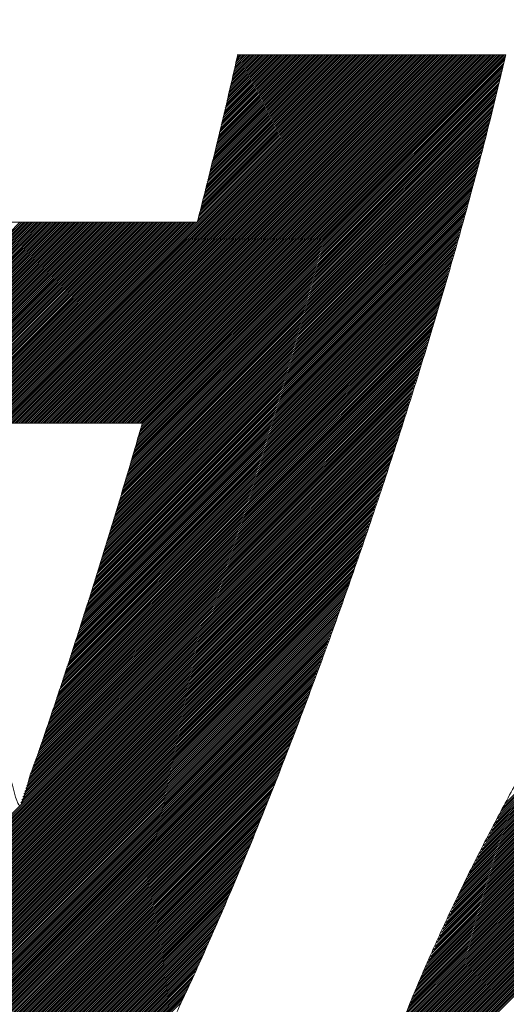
# Model space of a CAD drawing. Header units: millimetres. Extents: x 0 to 1071, y 0 to 742.
# Tile 63 of 126: x 159.76 to 162.08, y 485.36 to 490.07. Entities that reach past the tile are written whole.
import ezdxf

# ---------------------------------------------------------------- set-up
doc = ezdxf.new("R2010")
doc.units = ezdxf.units.MM
doc.header["$LTSCALE"] = 0.454724
doc.layers.add('NoLayerName_001', color=7, linetype='Continuous')
doc.layers.add('NoLayerName_002', color=7, linetype='Continuous')

# ---------------------------------------------------------------- blocks, each defined once
blk = doc.blocks.new('JZB_0009')
at = {"layer": 'NoLayerName_002', "color": 7, "linetype": 'Continuous', "lineweight": 25}
for p, q in [((27.4152, 4.8402), (25.6551, 3.0801)), ((27.4241, 4.8402), (25.664, 3.0801)), ((27.433, 4.8402), (25.6729, 3.0801)), ((27.4419, 4.8402), (25.6818, 3.0801)), ((27.4508, 4.8402), (25.6907, 3.0801)), ((27.4597, 4.8402), (25.6996, 3.0801)), ((27.4687, 4.8402), (25.7085, 3.0801)), ((27.4776, 4.8402), (25.7174, 3.0801)), ((27.4865, 4.8402), (25.7263, 3.0801)), ((27.4954, 4.8402), (25.7352, 3.0801)), ((27.5043, 4.8402), (25.7441, 3.0801)), ((27.5132, 4.8402), (25.7531, 3.0801)), ((27.5221, 4.8402), (25.762, 3.0801)), ((27.531, 4.8402), (25.7709, 3.0801)), ((27.5399, 4.8402), (25.7798, 3.0801)), ((27.5488, 4.8402), (25.7887, 3.0801)), ((27.5577, 4.8402), (25.7976, 3.0801)), ((27.5666, 4.8402), (25.8065, 3.0801)), ((27.5756, 4.8402), (25.8154, 3.0801)), ((27.5845, 4.8402), (25.8243, 3.0801)), ((27.5934, 4.8402), (25.8332, 3.0801)), ((27.6023, 4.8402), (25.8421, 3.0801)), ((27.6112, 4.8402), (25.851, 3.0801)), ((27.6201, 4.8402), (25.86, 3.0801)), ((27.629, 4.8402), (25.8689, 3.0801)), ((27.6379, 4.8402), (25.8778, 3.0801)), ((27.6468, 4.8402), (25.8867, 3.0801)), ((27.6557, 4.8402), (25.8956, 3.0801)), ((27.6646, 4.8402), (25.9045, 3.0801)), ((27.6735, 4.8402), (25.9134, 3.0801)), ((27.6825, 4.8402), (25.9223, 3.0801)), ((27.6914, 4.8402), (25.9312, 3.0801)), ((27.7003, 4.8402), (25.9401, 3.0801)), ((27.7092, 4.8402), (25.949, 3.0801)), ((27.7181, 4.8402), (25.9579, 3.0801)), ((27.727, 4.8402), (25.9669, 3.0801)), ((27.7359, 4.8402), (25.9758, 3.0801)), ((27.7448, 4.8402), (25.9847, 3.0801)), ((27.7537, 4.8402), (25.9936, 3.0801)), ((27.7626, 4.8402), (26.0025, 3.0801)), ((27.7715, 4.8402), (26.0114, 3.0801)), ((27.7804, 4.8402), (26.0203, 3.0801)), ((27.7894, 4.8402), (26.0292, 3.0801)), ((27.7983, 4.8402), (26.0381, 3.0801)), ((27.8072, 4.8402), (26.047, 3.0801)), ((27.8161, 4.8402), (26.0559, 3.0801)), ((27.825, 4.8402), (26.0648, 3.0801)), ((27.8339, 4.8402), (26.0738, 3.0801)), ((27.8428, 4.8402), (26.0827, 3.0801)), ((27.8517, 4.8402), (26.0916, 3.0801)), ((27.8606, 4.8402), (26.1005, 3.0801)), ((27.8695, 4.8402), (26.1094, 3.0801)), ((27.8784, 4.8402), (26.1183, 3.0801)), ((27.8873, 4.8402), (26.1272, 3.0801)), ((27.8963, 4.8402), (26.1361, 3.0801)), ((27.9052, 4.8402), (26.145, 3.0801)), ((27.9141, 4.8402), (26.1539, 3.0801)), ((27.923, 4.8402), (26.1628, 3.0801)), ((27.9319, 4.8402), (26.1717, 3.0801)), ((27.9408, 4.8402), (26.1807, 3.0801)), ((27.9497, 4.8402), (26.1896, 3.0801)), ((27.9586, 4.8402), (26.1985, 3.0801)), ((27.9675, 4.8402), (26.2074, 3.0801)), ((27.9764, 4.8402), (26.2163, 3.0801)), ((27.9853, 4.8402), (26.2252, 3.0801)), ((27.9942, 4.8402), (26.2341, 3.0801)), ((28.0032, 4.8402), (26.243, 3.0801)), ((28.0121, 4.8402), (26.2519, 3.0801)), ((28.021, 4.8402), (26.2608, 3.0801)), ((28.0299, 4.8402), (26.2697, 3.0801)), ((28.0388, 4.8402), (26.2787, 3.0801)), ((28.0477, 4.8402), (26.2876, 3.0801)), ((28.0566, 4.8402), (26.2965, 3.0801)), ((28.0655, 4.8402), (26.3054, 3.0801)), ((28.0744, 4.8402), (26.3143, 3.0801)), ((28.0787, 4.8355), (26.3232, 3.0801)), ((28.0758, 4.8238), (26.3321, 3.0801)), ((28.073, 4.8121), (26.341, 3.0801)), ((28.0702, 4.8004), (26.3423, 3.0725)), ((27.4063, 4.8402), (26.6073, 4.0412)), ((27.3974, 4.8402), (26.6103, 4.0531)), ((27.3885, 4.8402), (26.6132, 4.065)), ((27.3796, 4.8402), (26.6162, 4.0768)), ((27.3707, 4.8402), (26.6191, 4.0887)), ((27.3618, 4.8402), (26.6221, 4.1006)), ((27.3528, 4.8402), (26.6251, 4.1124)), ((27.3439, 4.8402), (26.628, 4.1243)), ((27.335, 4.8402), (26.631, 4.1362)), ((27.3261, 4.8402), (26.6339, 4.148)), ((27.3172, 4.8402), (26.6369, 4.1599)), ((27.3083, 4.8402), (26.6399, 4.1718)), ((27.2994, 4.8402), (26.6428, 4.1836)), ((27.2905, 4.8402), (26.6458, 4.1955)), ((27.2816, 4.8402), (26.6487, 4.2074)), ((27.2727, 4.8402), (26.6517, 4.2192)), ((27.2638, 4.8402), (26.6547, 4.2311)), ((27.2548, 4.8402), (26.6576, 4.243)), ((27.2459, 4.8402), (26.6606, 4.2548)), ((27.237, 4.8402), (26.6635, 4.2667)), ((27.2281, 4.8402), (26.6665, 4.2786)), ((27.2192, 4.8402), (26.6694, 4.2904)), ((27.2103, 4.8402), (26.6724, 4.3023)), ((27.2014, 4.8402), (26.6754, 4.3142)), ((27.1925, 4.8402), (26.6783, 4.326)), ((27.1836, 4.8402), (26.6813, 4.3379)), ((27.1747, 4.8402), (26.6842, 4.3498)), ((27.1658, 4.8402), (26.6872, 4.3616)), ((27.1569, 4.8402), (26.6902, 4.3735)), ((27.1479, 4.8402), (26.6931, 4.3854)), ((27.139, 4.8402), (26.6961, 4.3973)), ((27.1301, 4.8402), (26.699, 4.4091)), ((27.1212, 4.8402), (26.702, 4.421)), ((27.1123, 4.8402), (26.705, 4.4329)), ((27.1034, 4.8402), (26.7079, 4.4447)), ((27.0945, 4.8402), (26.7108, 4.4565)), ((27.0856, 4.8402), (26.7135, 4.4681)), ((27.0767, 4.8402), (26.7162, 4.4797)), ((27.0678, 4.8402), (26.7188, 4.4913)), ((27.0589, 4.8402), (26.7215, 4.5029)), ((27.05, 4.8402), (26.7242, 4.5145)), ((27.041, 4.8402), (26.7269, 4.5261)), ((27.0321, 4.8402), (26.7296, 4.5377)), ((27.0232, 4.8402), (26.7323, 4.5493)), ((27.0143, 4.8402), (26.735, 4.5609)), ((27.0054, 4.8402), (26.7377, 4.5725)), ((26.9965, 4.8402), (26.7404, 4.5841)), ((26.9876, 4.8402), (26.743, 4.5957)), ((26.9787, 4.8402), (26.7457, 4.6073)), ((26.9698, 4.8402), (26.7484, 4.6189)), ((26.9609, 4.8402), (26.7511, 4.6305)), ((26.952, 4.8402), (26.7538, 4.6421)), ((26.9431, 4.8402), (26.7565, 4.6536)), ((26.9341, 4.8402), (26.7592, 4.6652)), ((26.9252, 4.8402), (26.7619, 4.6768)), ((26.9163, 4.8402), (26.7646, 4.6884)), ((26.9074, 4.8402), (26.7672, 4.7)), ((26.8985, 4.8402), (26.7699, 4.7116)), ((26.8896, 4.8402), (26.7726, 4.7232)), ((26.8807, 4.8402), (26.7753, 4.7348)), ((26.8718, 4.8402), (26.778, 4.7464)), ((26.8629, 4.8402), (26.7807, 4.758)), ((26.854, 4.8402), (26.7834, 4.7696)), ((26.8451, 4.8402), (26.7861, 4.7812)), ((26.8362, 4.8402), (26.7888, 4.7928)), ((26.8272, 4.8402), (26.7915, 4.8044)), ((26.8183, 4.8402), (26.7941, 4.816)), ((26.8094, 4.8402), (26.7968, 4.8276)), ((26.8005, 4.8402), (26.7995, 4.8392)), ((28.0589, 4.7534), (26.3275, 3.022)), ((28.0617, 4.7652), (26.3312, 3.0346)), ((28.0646, 4.7769), (26.3349, 3.0472)), ((28.0674, 4.7886), (26.3386, 3.0598)), ((28.0476, 4.7065), (26.3126, 2.9715)), ((28.0505, 4.7182), (26.3163, 2.9841)), ((28.0533, 4.73), (26.32, 2.9967)), ((28.0561, 4.7417), (26.3237, 3.0094)), ((28.0364, 4.6596), (26.2977, 2.921)), ((28.0392, 4.6713), (26.3014, 2.9336)), ((28.042, 4.6831), (26.3052, 2.9462)), ((28.0448, 4.6948), (26.3089, 2.9589)), ((28.0251, 4.6127), (26.2829, 2.8705)), ((28.0279, 4.6244), (26.2866, 2.8831)), ((28.0307, 4.6361), (26.2903, 2.8957)), ((28.0335, 4.6479), (26.294, 2.9084)), ((28.0138, 4.5658), (26.268, 2.82)), ((28.0166, 4.5775), (26.2717, 2.8326)), ((28.0194, 4.5892), (26.2754, 2.8452)), ((28.0222, 4.601), (26.2792, 2.8579)), ((28.0019, 4.5183), (26.2531, 2.7695)), ((28.005, 4.5303), (26.2569, 2.7821)), ((28.0081, 4.5423), (26.2606, 2.7947)), ((28.011, 4.554), (26.2643, 2.8074)), ((27.9895, 4.4702), (26.2381, 2.7188)), ((27.9926, 4.4823), (26.242, 2.7316)), ((27.9957, 4.4943), (26.2457, 2.7442)), ((27.9988, 4.5063), (26.2494, 2.7569)), ((27.9802, 4.4342), (26.2263, 2.6803)), ((27.9833, 4.4462), (26.2302, 2.6931)), ((27.9864, 4.4582), (26.2342, 2.706)), ((27.9678, 4.3862), (26.2106, 2.629)), ((27.9709, 4.3982), (26.2145, 2.6418)), ((27.974, 4.4102), (26.2185, 2.6546)), ((27.9771, 4.4222), (26.2224, 2.6675)), ((27.9554, 4.3381), (26.1949, 2.5776)), ((27.9585, 4.3501), (26.1988, 2.5905)), ((27.9616, 4.3621), (26.2028, 2.6033)), ((27.9647, 4.3741), (26.2067, 2.6161)), ((27.943, 4.2901), (26.1792, 2.5263)), ((27.9461, 4.3021), (26.1832, 2.5392)), ((27.9492, 4.3141), (26.1871, 2.552)), ((27.9523, 4.3261), (26.191, 2.5648)), ((27.9306, 4.242), (26.1635, 2.475)), ((27.9337, 4.254), (26.1675, 2.4878)), ((27.9368, 4.266), (26.1714, 2.5007)), ((27.9399, 4.2781), (26.1753, 2.5135)), ((27.9168, 4.1926), (26.1478, 2.4237)), ((27.9203, 4.205), (26.1518, 2.4365)), ((27.9238, 4.2174), (26.1557, 2.4493)), ((27.9273, 4.2298), (26.1596, 2.4622)), ((27.9028, 4.143), (26.132, 2.3722)), ((27.9063, 4.1554), (26.1361, 2.3852)), ((27.9098, 4.1678), (26.14, 2.398)), ((27.9133, 4.1802), (26.1439, 2.4108)), ((27.8887, 4.0933), (26.1154, 2.32)), ((27.8923, 4.1057), (26.1195, 2.333)), ((27.8958, 4.1181), (26.1237, 2.3461)), ((27.8993, 4.1305), (26.1278, 2.3591)), ((27.8782, 4.0561), (26.103, 2.2808)), ((27.8817, 4.0685), (26.1071, 2.2939)), ((27.8852, 4.0809), (26.1113, 2.3069)), ((25.76, 4.0402), (24.1482, 2.4285)), ((25.7689, 4.0402), (24.1505, 2.4218)), ((25.7778, 4.0402), (24.1527, 2.4151)), ((25.7867, 4.0402), (24.155, 2.4085)), ((25.7956, 4.0402), (24.1572, 2.4018)), ((25.8045, 4.0402), (24.1595, 2.3952)), ((25.8134, 4.0402), (24.1617, 2.3885)), ((25.8223, 4.0402), (24.164, 2.3818)), ((25.8312, 4.0402), (24.1662, 2.3752)), ((25.8401, 4.0402), (24.1685, 2.3685)), ((25.849, 4.0402), (24.1707, 2.3619)), ((25.858, 4.0402), (24.173, 2.3552)), ((25.8669, 4.0402), (24.1752, 2.3485)), ((25.8758, 4.0402), (24.1775, 2.3419)), ((25.8847, 4.0402), (24.1797, 2.3352)), ((25.8936, 4.0402), (24.182, 2.3286)), ((25.9025, 4.0402), (24.1842, 2.3219)), ((25.9114, 4.0402), (24.1865, 2.3152)), ((25.9203, 4.0402), (24.1887, 2.3086)), ((25.9292, 4.0402), (24.191, 2.302)), ((25.9381, 4.0402), (24.1934, 2.2954)), ((25.947, 4.0402), (24.1958, 2.2889)), ((25.9559, 4.0402), (24.1982, 2.2824)), ((25.9649, 4.0402), (24.2005, 2.2759)), ((25.9738, 4.0402), (24.2029, 2.2693)), ((25.9827, 4.0402), (24.2053, 2.2628)), ((25.9916, 4.0402), (24.2077, 2.2563)), ((26.0005, 4.0402), (24.21, 2.2497)), ((26.0094, 4.0402), (24.2124, 2.2432)), ((26.0183, 4.0402), (24.2148, 2.2367)), ((26.0272, 4.0402), (24.2172, 2.2302)), ((26.0361, 4.0402), (24.2196, 2.2236)), ((26.045, 4.0402), (24.2219, 2.2171)), ((26.0539, 4.0402), (24.2243, 2.2106)), ((26.0628, 4.0402), (24.2267, 2.204)), ((26.0718, 4.0402), (24.2291, 2.1975)), ((26.0807, 4.0402), (24.2315, 2.191)), ((26.0896, 4.0402), (24.2338, 2.1844)), ((26.0985, 4.0402), (24.2362, 2.1779)), ((26.1074, 4.0402), (24.2386, 2.1714)), ((26.1163, 4.0402), (24.241, 2.1649)), ((26.1252, 4.0402), (24.2434, 2.1583)), ((26.1341, 4.0402), (24.2457, 2.1518)), ((26.143, 4.0402), (25.1829, 3.0801)), ((26.1519, 4.0402), (25.1918, 3.0801)), ((26.1608, 4.0402), (25.2007, 3.0801)), ((26.1697, 4.0402), (25.2096, 3.0801)), ((26.1787, 4.0402), (25.2185, 3.0801)), ((26.1876, 4.0402), (25.2275, 3.0801)), ((26.1965, 4.0402), (25.2364, 3.0801)), ((26.2054, 4.0402), (25.2453, 3.0801)), ((26.2143, 4.0402), (25.2542, 3.0801)), ((26.2232, 4.0402), (25.2631, 3.0801)), ((26.2321, 4.0402), (25.272, 3.0801)), ((26.241, 4.0402), (25.2809, 3.0801)), ((26.2499, 4.0402), (25.2898, 3.0801)), ((26.2588, 4.0402), (25.2987, 3.0801)), ((26.2677, 4.0402), (25.3076, 3.0801)), ((26.2766, 4.0402), (25.3165, 3.0801)), ((26.2856, 4.0402), (25.3254, 3.0801)), ((26.2945, 4.0402), (25.3344, 3.0801)), ((26.3034, 4.0402), (25.3433, 3.0801)), ((26.3123, 4.0402), (25.3522, 3.0801)), ((26.3212, 4.0402), (25.3611, 3.0801)), ((26.3301, 4.0402), (25.37, 3.0801)), ((26.339, 4.0402), (25.3789, 3.0801)), ((26.3479, 4.0402), (25.3878, 3.0801)), ((26.3568, 4.0402), (25.3967, 3.0801)), ((26.3657, 4.0402), (25.4056, 3.0801)), ((26.3746, 4.0402), (25.4145, 3.0801)), ((26.3835, 4.0402), (25.4234, 3.0801)), ((26.3925, 4.0402), (25.4323, 3.0801)), ((26.4014, 4.0402), (25.4413, 3.0801)), ((26.4103, 4.0402), (25.4502, 3.0801)), ((26.4192, 4.0402), (25.4591, 3.0801)), ((26.4281, 4.0402), (25.468, 3.0801)), ((26.437, 4.0402), (25.4769, 3.0801)), ((26.4459, 4.0402), (25.4858, 3.0801)), ((26.4548, 4.0402), (25.4947, 3.0801)), ((26.4637, 4.0402), (25.5036, 3.0801)), ((26.4726, 4.0402), (25.5125, 3.0801)), ((26.4815, 4.0402), (25.5214, 3.0801)), ((26.4904, 4.0402), (25.5303, 3.0801)), ((26.4994, 4.0402), (25.5393, 3.0801)), ((26.5083, 4.0402), (25.5482, 3.0801)), ((26.5172, 4.0402), (25.5571, 3.0801)), ((26.5261, 4.0402), (25.566, 3.0801)), ((26.535, 4.0402), (25.5749, 3.0801)), ((26.5439, 4.0402), (25.5838, 3.0801)), ((26.5528, 4.0402), (25.5927, 3.0801)), ((26.5617, 4.0402), (25.6016, 3.0801)), ((26.5706, 4.0402), (25.6105, 3.0801)), ((26.5795, 4.0402), (25.6194, 3.0801)), ((26.5884, 4.0402), (25.6283, 3.0801)), ((26.5973, 4.0402), (25.6372, 3.0801)), ((26.6063, 4.0402), (25.6462, 3.0801)), ((27.8642, 4.0064), (26.0864, 2.2286)), ((27.8677, 4.0188), (26.0905, 2.2416)), ((27.8712, 4.0312), (26.0947, 2.2547)), ((27.8747, 4.0437), (26.0988, 2.2677)), ((27.8502, 3.9568), (26.0698, 2.1764)), ((27.8537, 3.9692), (26.074, 2.1894)), ((27.8572, 3.9816), (26.0781, 2.2025)), ((27.8607, 3.994), (26.0822, 2.2155)), ((27.8362, 3.9071), (26.0532, 2.1242)), ((27.8397, 3.9195), (26.0574, 2.1372)), ((27.8432, 3.932), (26.0615, 2.1503)), ((27.8467, 3.9444), (26.0657, 2.1633)), ((27.8257, 3.8699), (26.0408, 2.085)), ((27.8292, 3.8823), (26.0449, 2.0981)), ((27.8327, 3.8947), (26.0491, 2.1111)), ((27.8117, 3.8203), (26.0242, 2.0327)), ((27.8152, 3.8327), (26.0284, 2.0458)), ((27.8187, 3.8451), (26.0325, 2.0589)), ((27.8222, 3.8575), (26.0366, 2.0719)), ((27.7977, 3.7706), (26.0066, 1.9795)), ((27.8012, 3.783), (26.011, 1.9928)), ((27.8047, 3.7954), (26.0154, 2.0061)), ((27.8082, 3.8078), (26.0198, 2.0194)), ((27.7837, 3.721), (25.9891, 1.9264)), ((27.7872, 3.7334), (25.9934, 1.9397)), ((27.7907, 3.7458), (25.9978, 1.9529)), ((27.7942, 3.7582), (26.0022, 1.9662)), ((27.7696, 3.6713), (25.9715, 1.8732)), ((27.7731, 3.6837), (25.9759, 1.8865)), ((27.7766, 3.6961), (25.9803, 1.8998)), ((27.7802, 3.7085), (25.9847, 1.9131)), ((27.7591, 3.6341), (25.9583, 1.8333)), ((27.7626, 3.6465), (25.9627, 1.8466)), ((27.7661, 3.6589), (25.9671, 1.8599)), ((27.7444, 3.5838), (25.9408, 1.7801)), ((27.7485, 3.5967), (25.9452, 1.7934)), ((27.7521, 3.6093), (25.9496, 1.8067)), ((27.7556, 3.6217), (25.9539, 1.82)), ((27.7284, 3.532), (25.9232, 1.7269)), ((27.7324, 3.545), (25.9276, 1.7402)), ((27.7364, 3.5579), (25.932, 1.7535)), ((27.7404, 3.5708), (25.9364, 1.7668)), ((30.3598, 3.5355), (28.0681, 1.2438)), ((30.3598, 3.5444), (28.0776, 1.2622)), ((27.7163, 3.4933), (25.9099, 1.6869)), ((27.7203, 3.5062), (25.9144, 1.7003)), ((27.7244, 3.5191), (25.9188, 1.7136)), ((30.3598, 3.4821), (28.0112, 1.1334)), ((30.3598, 3.491), (28.0207, 1.1518)), ((30.3598, 3.4999), (28.0302, 1.1702)), ((30.3598, 3.5088), (28.0396, 1.1886)), ((30.3598, 3.5177), (28.0491, 1.207)), ((30.3598, 3.5266), (28.0586, 1.2254)), ((27.7002, 3.4416), (25.8913, 1.6326)), ((27.7043, 3.4545), (25.8959, 1.6461)), ((27.7083, 3.4674), (25.9006, 1.6597)), ((27.7123, 3.4803), (25.9052, 1.6733)), ((30.3598, 3.4375), (27.9638, 1.0415)), ((30.3598, 3.4464), (27.9733, 1.0599)), ((30.3598, 3.4553), (27.9828, 1.0783)), ((30.3598, 3.4643), (27.9922, 1.0967)), ((30.3598, 3.4732), (28.0017, 1.115)), ((27.6842, 3.3899), (25.8726, 1.5783)), ((27.6882, 3.4028), (25.8773, 1.5919)), ((27.6922, 3.4157), (25.8819, 1.6054)), ((27.6962, 3.4286), (25.8866, 1.619)), ((30.3598, 3.393), (27.9164, 0.9495)), ((30.3598, 3.4019), (27.9259, 0.9679)), ((30.3598, 3.4108), (27.9353, 0.9863)), ((30.3598, 3.4197), (27.9448, 1.0047)), ((30.3598, 3.4286), (27.9543, 1.0231)), ((27.6721, 3.3511), (25.8586, 1.5376)), ((27.6761, 3.364), (25.8633, 1.5511)), ((27.6802, 3.3769), (25.8679, 1.5647)), ((30.3598, 3.3484), (27.8699, 0.8585)), ((30.3598, 3.3573), (27.8785, 0.876)), ((30.3598, 3.3663), (27.8879, 0.8944)), ((30.3598, 3.3752), (27.8974, 0.9128)), ((30.3598, 3.3841), (27.9069, 0.9311)), ((27.6561, 3.2994), (25.84, 1.4833)), ((27.6601, 3.3123), (25.8446, 1.4969)), ((27.6641, 3.3252), (25.8493, 1.5104)), ((27.6681, 3.3382), (25.854, 1.524)), ((30.3598, 3.295), (27.8248, 0.76)), ((30.3598, 3.3039), (27.8323, 0.7764)), ((30.3598, 3.3128), (27.8398, 0.7928)), ((30.3598, 3.3217), (27.8473, 0.8092)), ((30.3598, 3.3306), (27.8548, 0.8256)), ((30.3598, 3.3395), (27.8623, 0.8421)), ((27.64, 3.2477), (25.8213, 1.429)), ((27.644, 3.2606), (25.826, 1.4426)), ((27.648, 3.2735), (25.8306, 1.4562)), ((27.652, 3.2865), (25.8353, 1.4697)), ((30.3598, 3.2504), (27.7873, 0.6779)), ((30.3598, 3.2594), (27.7948, 0.6943)), ((30.3598, 3.2683), (27.8023, 0.7107)), ((30.3598, 3.2772), (27.8098, 0.7271)), ((30.3598, 3.2861), (27.8173, 0.7436)), ((27.6279, 3.2089), (25.8073, 1.3883)), ((27.6319, 3.2218), (25.812, 1.4019)), ((27.636, 3.2347), (25.8167, 1.4154)), ((30.3598, 3.2059), (27.7497, 0.5958)), ((30.3598, 3.2148), (27.7572, 0.6122)), ((30.3598, 3.2237), (27.7647, 0.6286)), ((30.3598, 3.2326), (27.7722, 0.6451)), ((30.3598, 3.2415), (27.7798, 0.6615)), ((27.6119, 3.1572), (25.7883, 1.3336)), ((27.6159, 3.1701), (25.7931, 1.3474)), ((27.6199, 3.183), (25.798, 1.3611)), ((27.6239, 3.196), (25.8027, 1.3747)), ((30.3598, 3.1525), (27.7047, 0.4973)), ((30.3598, 3.1614), (27.7122, 0.5137)), ((30.3598, 3.1703), (27.7197, 0.5301)), ((30.3598, 3.1792), (27.7272, 0.5466)), ((30.3598, 3.1881), (27.7347, 0.563)), ((30.3598, 3.197), (27.7422, 0.5794)), ((27.5958, 3.1055), (25.7689, 1.2786)), ((27.5998, 3.1184), (25.7737, 1.2923)), ((27.6038, 3.1313), (25.7786, 1.3061)), ((27.6078, 3.1443), (25.7834, 1.3199)), ((30.3598, 3.1079), (27.6678, 0.4159)), ((30.3598, 3.1168), (27.6746, 0.4316)), ((30.3598, 3.1257), (27.6822, 0.4481)), ((30.3598, 3.1346), (27.6897, 0.4645)), ((30.3598, 3.1435), (27.6972, 0.4809)), ((27.5878, 3.0796), (24.9358, 0.4276)), ((27.5837, 3.0667), (24.9386, 0.4215)), ((27.5918, 3.0926), (25.764, 1.2648)), ((30.3598, 3.0634), (27.6371, 0.3406)), ((30.3598, 3.0723), (27.6432, 0.3557)), ((30.3598, 3.0812), (27.6494, 0.3707)), ((30.3598, 3.0901), (27.6555, 0.3858)), ((30.3598, 3.099), (27.6616, 0.4008)), ((27.5797, 3.0538), (24.9414, 0.4154)), ((27.5757, 3.0409), (24.9442, 0.4093)), ((27.5717, 3.0279), (24.947, 0.4032)), ((27.5677, 3.015), (24.9498, 0.3971)), ((30.3598, 3.0188), (27.6064, 0.2654)), ((30.3598, 3.0277), (27.6125, 0.2804)), ((30.3598, 3.0366), (27.6186, 0.2955)), ((30.3598, 3.0456), (27.6248, 0.3105)), ((30.3598, 3.0545), (27.6309, 0.3256)), ((27.5636, 3.0021), (24.9526, 0.391)), ((27.5596, 2.9892), (24.9554, 0.3849)), ((27.5556, 2.9762), (24.9582, 0.3788)), ((30.3598, 2.9654), (27.5709, 0.1764)), ((30.3598, 2.9743), (27.5763, 0.1908)), ((30.3598, 2.9832), (27.5818, 0.2052)), ((30.3598, 2.9921), (27.5879, 0.2202)), ((30.3598, 3.001), (27.5941, 0.2353)), ((30.3598, 3.0099), (27.6002, 0.2503)), ((27.5516, 2.9633), (24.961, 0.3727)), ((27.5475, 2.9503), (24.9638, 0.3666)), ((27.543, 2.9368), (24.9666, 0.3605)), ((27.5384, 2.9234), (24.9694, 0.3544)), ((30.3598, 2.9208), (27.5435, 0.1045)), ((30.3598, 2.9297), (27.549, 0.1189)), ((30.3598, 2.9387), (27.5544, 0.1333)), ((30.3598, 2.9476), (27.5599, 0.1476)), ((30.3598, 2.9565), (27.5654, 0.162)), ((27.5339, 2.91), (24.9722, 0.3483)), ((27.5293, 2.8965), (24.975, 0.3422)), ((27.5248, 2.8831), (24.9778, 0.3361)), ((30.3756, 2.901), (27.5228, 0.0481)), ((30.3796, 2.8961), (27.5237, 0.0401)), ((30.3716, 2.9059), (27.5279, 0.0622)), ((30.3836, 2.8911), (27.5326, 0.0401)), ((30.3676, 2.9108), (27.5331, 0.0762)), ((30.3636, 2.9157), (27.5382, 0.0903)), ((30.3876, 2.8862), (27.5415, 0.0401)), ((30.3915, 2.8813), (27.5504, 0.0401)), ((30.3955, 2.8764), (27.5593, 0.0401)), ((30.3995, 2.8714), (27.5682, 0.0401)), ((27.5203, 2.8696), (24.9806, 0.33)), ((27.5157, 2.8562), (24.9834, 0.3239)), ((27.5112, 2.8427), (24.9862, 0.3178)), ((27.5066, 2.8293), (24.989, 0.3117)), ((30.4035, 2.8665), (27.5771, 0.0401)), ((30.4075, 2.8616), (27.586, 0.0401)), ((30.4114, 2.8566), (27.5949, 0.0401)), ((30.4153, 2.8516), (27.6038, 0.0401)), ((30.4193, 2.8466), (27.6127, 0.0401)), ((30.4232, 2.8417), (27.6216, 0.0401)), ((30.4271, 2.8367), (27.6306, 0.0401)), ((30.4311, 2.8317), (27.6395, 0.0401)), ((30.435, 2.8267), (27.6484, 0.0401)), ((27.5021, 2.8158), (24.9919, 0.3056)), ((27.4976, 2.8024), (24.9947, 0.2995)), ((27.493, 2.7889), (24.9975, 0.2934)), ((30.4389, 2.8218), (27.6573, 0.0401)), ((30.4428, 2.8168), (27.6662, 0.0401)), ((30.4468, 2.8118), (27.6751, 0.0401)), ((30.4507, 2.8068), (27.684, 0.0401)), ((30.4546, 2.8019), (27.6929, 0.0401)), ((30.4586, 2.7969), (27.7018, 0.0401)), ((30.4625, 2.7919), (27.7107, 0.0401)), ((30.4664, 2.7869), (27.7196, 0.0401)), ((30.4703, 2.7819), (27.7285, 0.0401)), ((30.4741, 2.7768), (27.7375, 0.0401)), ((27.4885, 2.7755), (25.0003, 0.2873)), ((27.4839, 2.762), (25.0031, 0.2812)), ((27.4794, 2.7486), (25.0059, 0.275)), ((27.4749, 2.7351), (25.0088, 0.269)), ((30.478, 2.7717), (27.7464, 0.0401)), ((30.4818, 2.7666), (27.7553, 0.0401)), ((30.4856, 2.7616), (27.7642, 0.0401)), ((30.4895, 2.7565), (27.7731, 0.0401)), ((30.4933, 2.7514), (27.782, 0.0401)), ((30.4971, 2.7464), (27.7909, 0.0401)), ((30.501, 2.7413), (27.7998, 0.0401)), ((30.5048, 2.7362), (27.8087, 0.0401)), ((30.5087, 2.7311), (27.8176, 0.0401)), ((27.4703, 2.7217), (25.0117, 0.263)), ((27.4658, 2.7082), (25.0146, 0.257)), ((27.4612, 2.6948), (25.0175, 0.251)), ((27.4567, 2.6813), (25.0204, 0.245)), ((27.4522, 2.6679), (25.0233, 0.2391)), ((27.4476, 2.6544), (25.0262, 0.2331)), ((27.4431, 2.641), (25.0292, 0.2271)), ((27.4385, 2.6275), (25.0321, 0.2211)), ((27.434, 2.6141), (25.035, 0.2151)), ((27.4295, 2.6006), (25.0379, 0.2091)), ((27.4249, 2.5872), (25.0408, 0.2031)), ((27.4204, 2.5737), (25.0437, 0.1971)), ((27.4158, 2.5603), (25.0466, 0.1911)), ((27.4113, 2.5469), (25.0495, 0.1851)), ((27.4068, 2.5334), (25.0524, 0.1791)), ((27.4022, 2.52), (25.0553, 0.1731)), ((27.3977, 2.5065), (25.0583, 0.1671)), ((27.3932, 2.4931), (25.0612, 0.1611)), ((27.3886, 2.4796), (25.0641, 0.1551)), ((27.3841, 2.4662), (25.067, 0.1491)), ((27.3795, 2.4527), (25.0699, 0.1431)), ((27.375, 2.4393), (25.0728, 0.1371)), ((27.3705, 2.4258), (25.0757, 0.1311)), ((27.3659, 2.4124), (25.0786, 0.1251)), ((27.3614, 2.3989), (25.0815, 0.1191)), ((27.3568, 2.3855), (25.0845, 0.1131)), ((27.3523, 2.372), (25.0874, 0.1071)), ((27.3478, 2.3586), (25.0903, 0.1011)), ((27.3432, 2.3451), (25.0932, 0.0951)), ((27.3387, 2.3317), (25.0961, 0.0891)), ((27.3341, 2.3182), (25.099, 0.0831)), ((27.3296, 2.3048), (25.1019, 0.0771)), ((27.3245, 2.2908), (25.1048, 0.0711)), ((27.3194, 2.2767), (25.1077, 0.0651)), ((27.3143, 2.2627), (25.1106, 0.0591)), ((27.3091, 2.2487), (25.1136, 0.0531)), ((27.304, 2.2347), (25.1165, 0.0471)), ((27.2989, 2.2207), (25.1194, 0.0411)), ((27.2938, 2.2067), (25.1273, 0.0401)), ((27.2887, 2.1926), (25.1362, 0.0401)), ((27.2836, 2.1786), (25.1451, 0.0401)), ((27.2785, 2.1646), (25.154, 0.0401)), ((27.2734, 2.1506), (25.1629, 0.0401)), ((27.2683, 2.1366), (25.1718, 0.0401)), ((27.2632, 2.1225), (25.1807, 0.0401)), ((27.2581, 2.1085), (25.1896, 0.0401)), ((27.2529, 2.0945), (25.1986, 0.0401)), ((27.2478, 2.0805), (25.2075, 0.0401)), ((27.2427, 2.0665), (25.2164, 0.0401)), ((27.2376, 2.0525), (25.2253, 0.0401)), ((27.2325, 2.0384), (25.2342, 0.0401)), ((27.2274, 2.0244), (25.2431, 0.0401)), ((27.2223, 2.0104), (25.252, 0.0401)), ((27.2172, 1.9964), (25.2609, 0.0401)), ((27.2121, 1.9824), (25.2698, 0.0401)), ((27.207, 1.9684), (25.2787, 0.0401)), ((27.2019, 1.9543), (25.2876, 0.0401)), ((27.1968, 1.9403), (25.2965, 0.0401)), ((27.1916, 1.9263), (25.3055, 0.0401)), ((27.1865, 1.9123), (25.3144, 0.0401)), ((27.1814, 1.8983), (25.3233, 0.0401)), ((27.1763, 1.8843), (25.3322, 0.0401)), ((27.1712, 1.8702), (25.3411, 0.0401)), ((27.1661, 1.8562), (25.35, 0.0401)), ((27.161, 1.8422), (25.3589, 0.0401)), ((27.1559, 1.8282), (25.3678, 0.0401)), ((27.1508, 1.8142), (25.3767, 0.0401)), ((27.1457, 1.8002), (25.3856, 0.0401)), ((27.1406, 1.7861), (25.3945, 0.0401)), ((27.1354, 1.7721), (25.4034, 0.0401)), ((27.1303, 1.7581), (25.4124, 0.0401)), ((27.1252, 1.7441), (25.4213, 0.0401)), ((27.1201, 1.7301), (25.4302, 0.0401)), ((27.115, 1.716), (25.4391, 0.0401)), ((27.1099, 1.702), (25.448, 0.0401)), ((27.1048, 1.688), (25.4569, 0.0401)), ((27.0997, 1.674), (25.4658, 0.0401)), ((27.0941, 1.6595), (25.4747, 0.0401)), ((27.0885, 1.645), (25.4836, 0.0401)), ((27.0829, 1.6304), (25.4925, 0.0401)), ((27.0773, 1.6159), (25.5014, 0.0401)), ((27.0717, 1.6014), (25.5103, 0.0401)), ((27.0661, 1.5869), (25.5193, 0.0401)), ((27.0605, 1.5724), (25.5282, 0.0401)), ((27.0549, 1.5579), (25.5371, 0.0401)), ((27.0493, 1.5434), (25.546, 0.0401)), ((27.0437, 1.5289), (25.5549, 0.0401)), ((27.0381, 1.5144), (25.5638, 0.0401)), ((27.0325, 1.4999), (25.5727, 0.0401)), ((27.0269, 1.4854), (25.5816, 0.0401)), ((27.0213, 1.4709), (25.5905, 0.0401)), ((27.0157, 1.4563), (25.5994, 0.0401)), ((27.0101, 1.4418), (25.6083, 0.0401)), ((27.0045, 1.4273), (25.6172, 0.0401)), ((26.9989, 1.4128), (25.6262, 0.0401)), ((26.9933, 1.3983), (25.6351, 0.0401)), ((26.9877, 1.3838), (25.644, 0.0401)), ((26.982, 1.3693), (25.6529, 0.0401)), ((26.976, 1.3544), (25.6618, 0.0401)), ((26.9701, 1.3395), (25.6707, 0.0401)), ((26.9641, 1.3246), (25.6796, 0.0401)), ((26.9581, 1.3097), (25.6885, 0.0401)), ((26.9521, 1.2948), (25.6974, 0.0401)), ((26.9462, 1.2799), (25.7063, 0.0401)), ((26.9402, 1.2651), (25.7152, 0.0401)), ((26.9342, 1.2502), (25.7242, 0.0401)), ((26.9282, 1.2353), (25.7331, 0.0401)), ((26.9223, 1.2204), (25.742, 0.0401)), ((26.9163, 1.2055), (25.7509, 0.0401)), ((26.9103, 1.1906), (25.7598, 0.0401)), ((26.9043, 1.1758), (25.7687, 0.0401)), ((26.8983, 1.1609), (25.7776, 0.0401)), ((26.8924, 1.146), (25.7865, 0.0401)), ((26.8864, 1.1311), (25.7954, 0.0401)), ((26.8804, 1.1162), (25.8043, 0.0401)), ((26.8744, 1.1013), (25.8132, 0.0401)), ((26.8685, 1.0864), (25.8221, 0.0401)), ((26.8623, 1.0714), (25.8311, 0.0401)), ((26.8559, 1.0561), (25.84, 0.0401)), ((26.8495, 1.0408), (25.8489, 0.0401)), ((26.8431, 1.0254), (25.8578, 0.0401)), ((26.8367, 1.0101), (25.8667, 0.0401)), ((26.8303, 0.9948), (25.8756, 0.0401)), ((26.8239, 0.9795), (25.8845, 0.0401)), ((26.8174, 0.9641), (25.8934, 0.0401)), ((26.811, 0.9488), (25.9023, 0.0401)), ((26.8046, 0.9335), (25.9112, 0.0401)), ((26.7982, 0.9182), (25.9201, 0.0401)), ((26.7918, 0.9029), (25.929, 0.0401)), ((26.7854, 0.8875), (25.938, 0.0401)), ((26.779, 0.8722), (25.9469, 0.0401)), ((26.7726, 0.8569), (25.9558, 0.0401)), ((26.7661, 0.8416), (25.9647, 0.0401)), ((26.7597, 0.8263), (25.9736, 0.0401)), ((26.7533, 0.8109), (25.9825, 0.0401)), ((26.7469, 0.7956), (25.9914, 0.0401)), ((26.74, 0.7798), (26.0003, 0.0401)), ((26.7331, 0.764), (26.0092, 0.0401)), ((26.7261, 0.7481), (26.0181, 0.0401)), ((26.7192, 0.7323), (26.027, 0.0401)), ((26.7123, 0.7164), (26.0359, 0.0401)), ((26.7053, 0.7006), (26.0449, 0.0401)), ((26.6984, 0.6848), (26.0538, 0.0401)), ((26.6915, 0.6689), (26.0627, 0.0401)), ((26.6845, 0.6531), (26.0716, 0.0401)), ((26.6776, 0.6372), (26.0805, 0.0401)), ((26.6707, 0.6214), (26.0894, 0.0401)), ((26.6637, 0.6055), (26.0983, 0.0401)), ((26.6568, 0.5897), (26.1072, 0.0401)), ((26.6499, 0.5739), (26.1161, 0.0401)), ((26.6429, 0.558), (26.125, 0.0401)), ((26.636, 0.5422), (26.1339, 0.0401)), ((26.629, 0.5263), (26.1428, 0.0401)), ((26.6215, 0.5098), (26.1518, 0.0401)), ((26.6139, 0.4934), (26.1607, 0.0401)), ((26.6063, 0.4769), (26.1696, 0.0401)), ((26.5987, 0.4604), (26.1785, 0.0401)), ((26.5912, 0.4439), (26.1874, 0.0401)), ((26.5836, 0.4274), (26.1963, 0.0401)), ((26.576, 0.4109), (26.2052, 0.0401)), ((26.5685, 0.3945), (26.2141, 0.0401)), ((26.5609, 0.378), (26.223, 0.0401)), ((26.5533, 0.3615), (26.2319, 0.0401)), ((26.5457, 0.345), (26.2408, 0.0401)), ((26.5382, 0.3285), (26.2497, 0.0401)), ((26.5306, 0.312), (26.2587, 0.0401))]:
    blk.add_line(p, q, dxfattribs=at)
at = {"layer": 'NoLayerName_002', "color": 7, "linetype": 'Continuous', "lineweight": 13}
for points, knots in [([(26.3996, 0.0401), (26.4401, 0.1237), (26.5253, 0.296), (26.6479, 0.5666), (26.7729, 0.8544), (26.8984, 1.1577), (27.0238, 1.4739), (27.1481, 1.8008), (27.2706, 2.136), (27.3903, 2.4772), (27.5064, 2.822), (27.618, 3.168), (27.7243, 3.513), (27.8246, 3.8545), (27.9176, 4.1904), (28.0036, 4.5179), (28.0542, 4.7342), (28.0798, 4.8402)], [0, 0, 0, 0, 0.278667, 0.576485, 0.89109, 1.220091, 1.561074, 1.911616, 2.269285, 2.631643, 2.996252, 3.360672, 3.722469, 4.079212, 4.428481, 4.767866, 5.094979, 5.094979, 5.094979, 5.094979]), ([(26.7997, 4.8402), (26.796, 4.8235), (26.7885, 4.7899), (26.7771, 4.7393), (26.7654, 4.6882), (26.7535, 4.6365), (26.7413, 4.5844), (26.7289, 4.5319), (26.7162, 4.4788), (26.7033, 4.4254), (26.6902, 4.3715), (26.6769, 4.3172), (26.6633, 4.2625), (26.6496, 4.2074), (26.6356, 4.152), (26.6214, 4.0962), (26.6118, 4.0589), (26.607, 4.0402)], [0, 0, 0, 0, 0.0513336, 0.1032359, 0.1556921, 0.2086873, 0.2622066, 0.3162352, 0.3707582, 0.4257607, 0.4812279, 0.5371447, 0.5934964, 0.6502679, 0.7074444, 0.7650109, 0.8229525, 0.8229525, 0.8229525, 0.8229525]), ([(26.3446, 3.0801), (26.3326, 3.0388), (26.3086, 2.9561), (26.272, 2.8321), (26.235, 2.7079), (26.1974, 2.5837), (26.1593, 2.4597), (26.1208, 2.3359), (26.0819, 2.2124), (26.0426, 2.0895), (26.003, 1.9672), (25.9631, 1.8458), (25.9229, 1.7246), (25.8824, 1.6066), (25.8418, 1.4818), (25.801, 1.3876), (25.7598, 1.1863), (25.7186, 1.3876), (25.6778, 1.4818), (25.6372, 1.6066), (25.5967, 1.7246), (25.5565, 1.8458), (25.5166, 1.9672), (25.477, 2.0895), (25.4377, 2.2124), (25.3988, 2.3359), (25.3603, 2.4597), (25.3223, 2.5837), (25.2847, 2.7079), (25.2476, 2.8321), (25.211, 2.9561), (25.1871, 3.0388), (25.1751, 3.0801)], [0, 0, 0, 0, 0.128944, 0.258295, 0.387925, 0.517704, 0.647505, 0.7772, 0.906659, 1.035756, 1.164361, 1.292348, 1.419587, 1.545952, 1.671316, 1.795549, 1.918526, 2.04151, 2.165748, 2.291114, 2.417481, 2.544721, 2.672707, 2.801311, 2.930406, 3.059864, 3.189556, 3.319355, 3.449132, 3.57876, 3.70811, 3.837054, 3.837054, 3.837054, 3.837054]), ([(29.1599, 2.9202), (29.1219, 2.8726), (29.0425, 2.7751), (28.926, 2.6197), (28.8065, 2.4535), (28.6856, 2.2771), (28.5641, 2.0921), (28.443, 1.8997), (28.3231, 1.701), (28.2053, 1.4975), (28.0907, 1.2904), (27.9801, 1.0809), (27.8745, 0.8703), (27.7746, 0.66), (27.6818, 0.4511), (27.5958, 0.2453), (27.5454, 0.1076), (27.5199, 0.0401)], [0, 0, 0, 0, 0.18268, 0.377345, 0.582542, 0.796798, 1.018629, 1.246542, 1.479047, 1.714653, 1.951872, 2.189228, 2.425255, 2.658503, 2.887546, 3.110987, 3.327468, 3.327468, 3.327468, 3.327468])]:
    blk.add_open_spline(points, degree=3, knots=knots, dxfattribs=at)
for points in [[(28.0798, 4.8402), (27.8664, 4.8402), (27.4398, 4.8402), (27.0131, 4.8402), (26.7997, 4.8402)], [(26.607, 4.0402), (26.3246, 4.0402), (25.7598, 4.0402), (25.195, 4.0402), (24.9126, 4.0402)], [(25.1751, 3.0801), (25.37, 3.0801), (25.7598, 3.0801), (26.1496, 3.0801), (26.3446, 3.0801)]]:
    blk.add_open_spline(points, degree=3, dxfattribs=at)

msp = doc.modelspace()

# ---------------------------------------------------------------- linework, layer by layer
at = {"layer": 'NoLayerName_001', "color": 7, "linetype": 'Continuous', "lineweight": 25}
for radius, start, end in [(39.5, 318.33013, 270.72461), (38, 319.68509, 271.43254)]:
    msp.add_arc((150, 487.4999), radius, start, end, dxfattribs=at)

# ---------------------------------------------------------------- block references
at = {"layer": 'NoLayerName_001'}
msp.add_blockref('JZB_0009', (134, 485.0594), dxfattribs=at)

doc.saveas('drawing.dxf')
